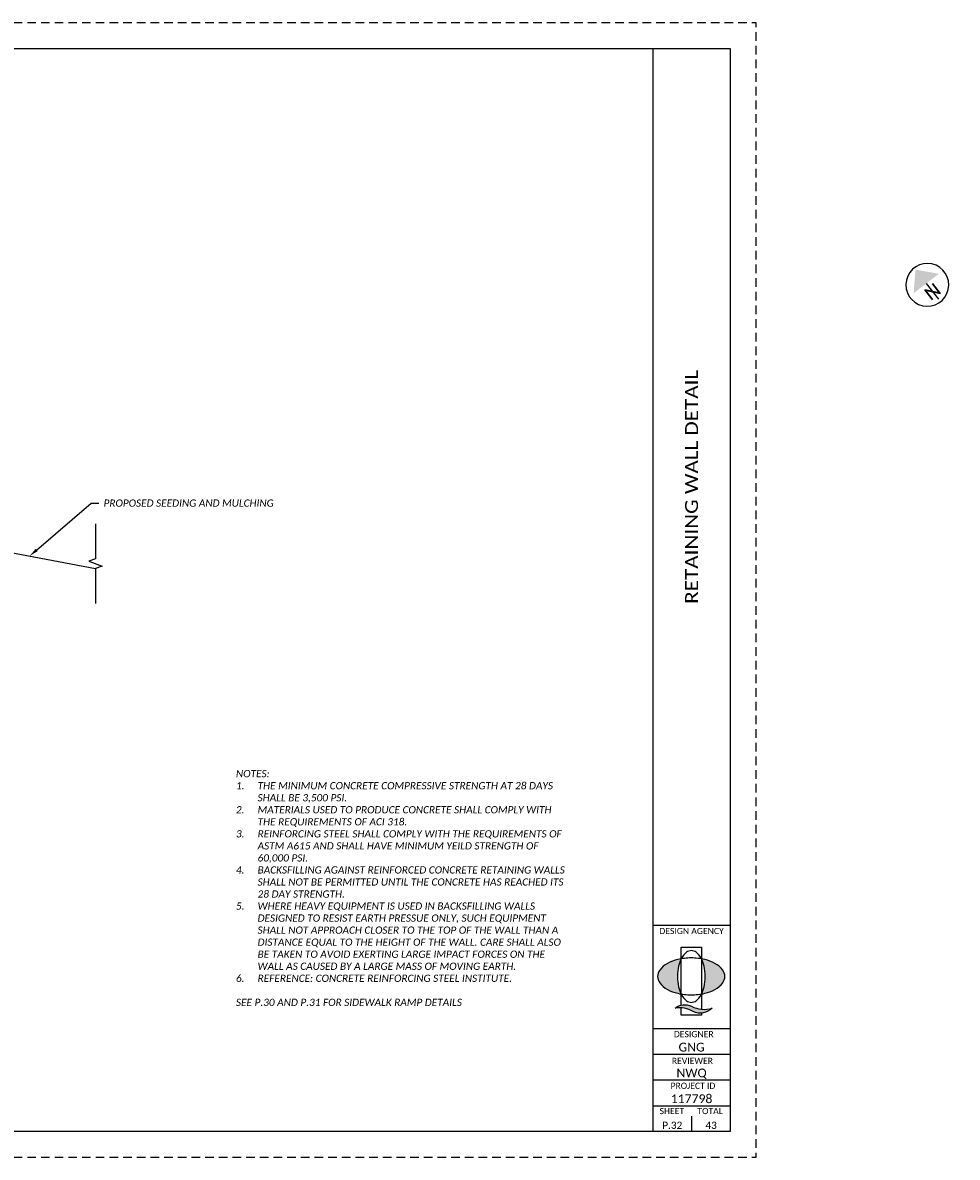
# Paper-space layout 'Wall Detail' of a CAD drawing. Header units: feet. Extents: x 0 to 37.9, y -7.8 to 22.
# Tile 3 of 3: x 19.8 to 37.9, y 0 to 22. Entities that reach past the tile are written whole.
import ezdxf
from ezdxf import colors
from ezdxf.entities.mleader import LeaderData, LeaderLine
from ezdxf.enums import TextEntityAlignment as Align
from ezdxf.math import Vec2, Vec3

# ---------------------------------------------------------------- set-up
doc = ezdxf.new("R2010")
doc.units = ezdxf.units.FT
doc.header["$MEASUREMENT"] = 0
doc.linetypes.add('OhDOT_USTN3', pattern=[0.22, 0.165, -0.055])
for name, color, linetype in [('SH_Border', 7, 'Continuous'), ('SH_Data', 7, 'Continuous'), ('SH_Hatch', 14, 'Continuous'), ('SH_TextM', 7, 'Continuous'), ('XS_P_Surface', 3, 'Continuous')]:
    doc.layers.add(name, color=color, linetype=linetype)
doc.styles.add('Ex Elev', font='calibri.ttf', dxfattribs={"height": 0.14})
doc.styles.add('Font 70-Main Title', font='calibri.ttf', dxfattribs={"width": 1.15, "height": 0.25})
doc.styles.add('Slanted Normal (0.14) Font 31', font='calibrii.ttf', dxfattribs={"height": 0.14})
doc.styles.add('Straight Minimum (0.12) Font 30', font='calibri.ttf', dxfattribs={"height": 0.12})
doc.styles.add('Straight-Normal', font='calibri.ttf', dxfattribs={"height": 0.14})
doc.styles.add('Straight-Sub Title', font='calibri.ttf', dxfattribs={"height": 0.17})

# ---------------------------------------------------------------- blocks, each defined once
blk = doc.blocks.new('A$C1697e795')
at = {"layer": 'SH_Hatch'}
for points in [[(-0.1098, 0.0898, -0.0615), (-0.0881, 0.1507), (-0.0881, 0.1523, 0.014092), (-0.1171, 0.1465, 0.069705), (-0.2053, 0.1131, 0.105975), (-0.2716, 0.0557, 0.163104), (-0.29, 0.0008, 0.163049), (-0.2716, -0.0541, 0.105975), (-0.2053, -0.1115, 0.069705), (-0.1171, -0.145, 0.014089), (-0.0881, -0.1507, -0.061487), (-0.1098, -0.0898, -0.054987), (-0.1197, 0, -0.054987)], [(0.1108, 0.0898, 0.0615), (0.0891, 0.1507), (0.0891, 0.1523, -0.014092), (0.1182, 0.1465, -0.069705), (0.2063, 0.1131, -0.105975), (0.2727, 0.0557, -0.163104), (0.2911, 0.0008, -0.163049), (0.2727, -0.0541, -0.105975), (0.2063, -0.1115, -0.069705), (0.1182, -0.145, -0.014089), (0.0891, -0.1507, 0.061487), (0.1108, -0.0898, 0.054987), (0.1207, 0, 0.054987)], [(0.0015, -0.2566, 0.297692), (-0.1396, -0.2731, -0.180432), (0.0164, -0.3024, 0.32264), (0.179, -0.273, -0.20237)]]:
    blk.add_hatch(color=256, dxfattribs=at).paths.add_polyline_path(points)
at = {"layer": 'SH_TextM'}
for points in [[(0.1106, -0.0898, 0.054987), (0.1206, 0, 0.054987), (0.1106, 0.0898, 0.0688), (0.0854, 0.1575, 0.105699), (0.0418, 0.2087, 0.165247), (0.0004, 0.2228, 0.165247), (-0.0409, 0.2087, 0.105699), (-0.0845, 0.1575, 0.0688), (-0.1098, 0.0898, 0.054987), (-0.1197, 0, 0.054987), (-0.1098, -0.0898, 0.0688), (-0.0845, -0.1575, 0.105699), (-0.0409, -0.2087, 0.165247), (0.0004, -0.2228, 0.165247), (0.0418, -0.2087, 0.105699), (0.0854, -0.1575, 0.0688)], [(-0.2053, -0.1115, 0.069705), (-0.1171, -0.145, 0.055931), (-0.0006, -0.158, 0.055931), (0.1159, -0.145, 0.069705), (0.2041, -0.1115, 0.105975), (0.2705, -0.0541, 0.163076), (0.2889, 0.0008, 0.163076), (0.2705, 0.0557, 0.105975), (0.2041, 0.1131, 0.069705), (0.1159, 0.1465, 0.055931), (-0.0006, 0.1596, 0.055931), (-0.1171, 0.1465, 0.069705), (-0.2053, 0.1131, 0.105975), (-0.2716, 0.0557, 0.163076), (-0.29, 0.0008, 0.163076), (-0.2716, -0.0541, 0.105975)], [(0.0164, -0.3024, 0.180432), (-0.1396, -0.2731, -0.297692), (0.0015, -0.2566, 0.20237), (0.179, -0.273, -0.32264)]]:
    blk.add_lwpolyline(points, format="xyb", close=True, dxfattribs=at)
for points in [[(-0.0881, -0.2469), (-0.0881, 0.2529), (0.0891, 0.2529), (0.0891, -0.2828)], [(0.0891, -0.3157), (0.0891, -0.332), (-0.0881, -0.332), (-0.0881, -0.2701)]]:
    blk.add_lwpolyline(points, dxfattribs=at)
blk = doc.blocks.new('NARROW')
at = {"layer": 'SH_Data', "color": 7, "linetype": 'Continuous'}
blk.add_line((0, 0.033), (0, -0.354), dxfattribs=at)
blk.add_arc((0, 0), 0.415, 129.7798, 129.7633, dxfattribs=at)
blk.add_solid([(0, 0.374), (-0.308, 0.033), (0.308, 0.033)], dxfattribs=at)
at = {"layer": 'SH_Data', "color": 7, "linetype": 'Continuous', "style": 'Font 70-Main Title', "width": 1.15}
blk.add_text('N', height=0.25, dxfattribs=at).set_placement((-0.001, -0.166), align=Align.MIDDLE_CENTER)

psp = doc.layouts.new('Wall Detail')

# ---------------------------------------------------------------- linework, layer by layer
at = {"color": 7, "linetype": 'OhDOT_USTN3', "flags": 128}
psp.add_lwpolyline([(0, 0), (34, 0), (34, 22), (0, 22), (0, 0)], close=True, dxfattribs=at)
at = {"linetype": 'Continuous', "flags": 128}
psp.add_lwpolyline([(0.5, 21.5), (33.5, 21.5), (33.5, 0.5), (0.5, 0.5), (0.5, 21.5)], close=True, dxfattribs=at)
for points in [[(32, 21.5), (32, 0.5)], [(32, 4.5), (33.5, 4.5)], [(32, 2.5), (33.5, 2.5)], [(32, 2), (33.5, 2)], [(32, 1.5), (33.5, 1.5)], [(32, 1), (33.5, 1)]]:
    psp.add_lwpolyline(points, dxfattribs=at)
psp.add_lwpolyline([(32.75, 0.8), (32.75, 0.5)])
at = {"layer": 'SH_TextM', "linetype": 'Continuous'}
psp.add_lwpolyline([(21.195, 12.281), (21.195, 11.604), (21.066, 11.557), (21.324, 11.463), (21.195, 11.416), (21.195, 10.739)], dxfattribs=at)
at = {"layer": 'XS_P_Surface'}
psp.add_lwpolyline([(17.941, 12.03), (21.195, 11.416)], dxfattribs=at)

# ---------------------------------------------------------------- block references
at = {"xscale": 2.25, "yscale": 2.25, "zscale": 2.25}
psp.add_blockref('A$C1697e795', (32.744, 3.506), dxfattribs=at)
at = {"layer": 'SH_Border', "rotation": 37.78}
psp.add_blockref('NARROW', (37.319, 16.917), dxfattribs=at)

# ---------------------------------------------------------------- texts
at = {"style": 'Straight-Sub Title'}
for s, p in [('GNG', (32.75, 2)), ('NWQ', (32.75, 1.5)), ('117798', (32.75, 1))]:
    psp.add_text(s, height=0.17, dxfattribs=at).set_placement(p, align=Align.BOTTOM_CENTER)
at = {"style": 'Straight-Normal'}
for s, p in [('P.32', (32.375, 0.551)), ('43', (33.128, 0.551))]:
    psp.add_text(s, height=0.14, dxfattribs=at).set_placement(p, align=Align.CENTER)
at = {"insert": (32.75, 13), "char_height": 0.25, "width": 17, "attachment_point": 5, "rotation": 90, "style": 'Font 70-Main Title'}
psp.add_mtext('RETAINING WALL DETAIL', dxfattribs=at)
at = {"char_height": 0.12, "style": 'Straight Minimum (0.12) Font 30'}
for s, insert, width, attachment_point in [('DESIGN AGENCY', (32.124, 4.448), 1.94049, 1), ('DESIGNER', (32.406, 2.448), 1.0279, 1), ('REVIEWER', (32.367, 1.81), 1.0279, 7), ('PROJECT ID', (32.342, 1.447), 1.27835, 1), ('SHEET', (32.129, 0.957), 1.0279, 1), ('TOTAL', (32.862, 0.957), 1.0279, 1)]:
    psp.add_mtext(s, dxfattribs=dict(at, insert=insert, width=width, attachment_point=attachment_point))
at = {"layer": 'SH_TextM', "insert": (23.916, 7.509), "char_height": 0.14, "width": 6.41763, "attachment_point": 1, "style": 'Ex Elev'}
psp.add_mtext('{\\fCalibri|b0|i1|c0|p34;NOTES:\\P\\pxi-3,l3,t3;1.^ITHE MINIMUM CONCRETE COMPRESSIVE STRENGTH AT 28 DAYS SHALL BE 3,500 PSI.\\P2.^IMATERIALS USED TO PRODUCE CONCRETE SHALL COMPLY WITH THE REQUIREMENTS OF ACI 318.\\P3.^IREINFORCING STEEL SHALL COMPLY WITH THE REQUIREMENTS OF ASTM A615 AND SHALL HAVE MINIMUM YEILD STRENGTH OF 60,000 PSI.\\P4.^IBACKSFILLING AGAINST REINFORCED CONCRETE RETAINING WALLS SHALL NOT BE PERMITTED UNTIL THE CONCRETE HAS REACHED ITS 28 DAY STRENGTH.\\P5.^IWHERE HEAVY EQUIPMENT IS USED IN BACKSFILLING WALLS DESIGNED TO RESIST EARTH PRESSUE ONLY, SUCH EQUIPMENT SHALL NOT APPROACH CLOSER TO THE TOP OF THE WALL THAN A DISTANCE EQUAL TO THE HEIGHT OF THE WALL. CARE SHALL ALSO BE TAKEN TO AVOID EXERTING LARGE IMPACT FORCES ON THE WALL AS CAUSED BY A LARGE MASS OF MOVING EARTH.\\P6.^IREFERENCE: CONCRETE REINFORCING STEEL INSTITUTE.\\P\\pi0,l0,tz;\\PSEE P.30 AND P.31 FOR SIDEWALK RAMP DETAILS}', dxfattribs=at)

# ---------------------------------------------------------------- leaders
at = {"layer": 'SH_TextM'}
ml = psp.add_multileader_mtext('Standard', dxfattribs=at)
ml.set_content('PROPOSED SEEDING AND MULCHING', color=256, style='Slanted Normal (0.14) Font 31')
ml.set_leader_properties(color=9)
ml.build(insert=Vec2(0, 0))
ml.multileader.update_dxf_attribs({"text_left_attachment_type": 2, "text_right_attachment_type": 2, "dogleg_length": 0.15, "arrow_head_size": 0.18})
ctx = ml.context
ctx.base_point, ctx.char_height, ctx.arrow_head_size, ctx.landing_gap_size, ctx.plane_origin = Vec3(21.26, 12.683), 0.14, 0.18, 0.09, Vec3(20.278, 11.85)
ctx.left_attachment, ctx.right_attachment = 2, 2
notes = []
notes.append((ctx, [(0, (1, 1, 0), (21.11, 12.683), (1, 0), 0.15, [(0, [(19.916, 11.658)], 0, [])])]))
ctx.mtext.insert, ctx.mtext.flow_direction = Vec3(21.35, 12.755), 5
for ctx, leaders in notes:
    for number, flags, end, landing, length, lines in leaders:
        leader = LeaderData()
        leader.index, (leader.has_last_leader_line, leader.has_dogleg_vector, leader.attachment_direction) = number, flags
        leader.last_leader_point, leader.dogleg_vector, leader.dogleg_length = Vec3(end), Vec3(landing), length
        for number, points, colour, breaks in lines:
            line = LeaderLine()
            line.index, line.vertices, line.color, line.breaks = number, Vec3.list(points), colors.encode_raw_color(colour), breaks
            leader.lines.append(line)
        ctx.leaders.append(leader)

doc.saveas('drawing.dxf')
